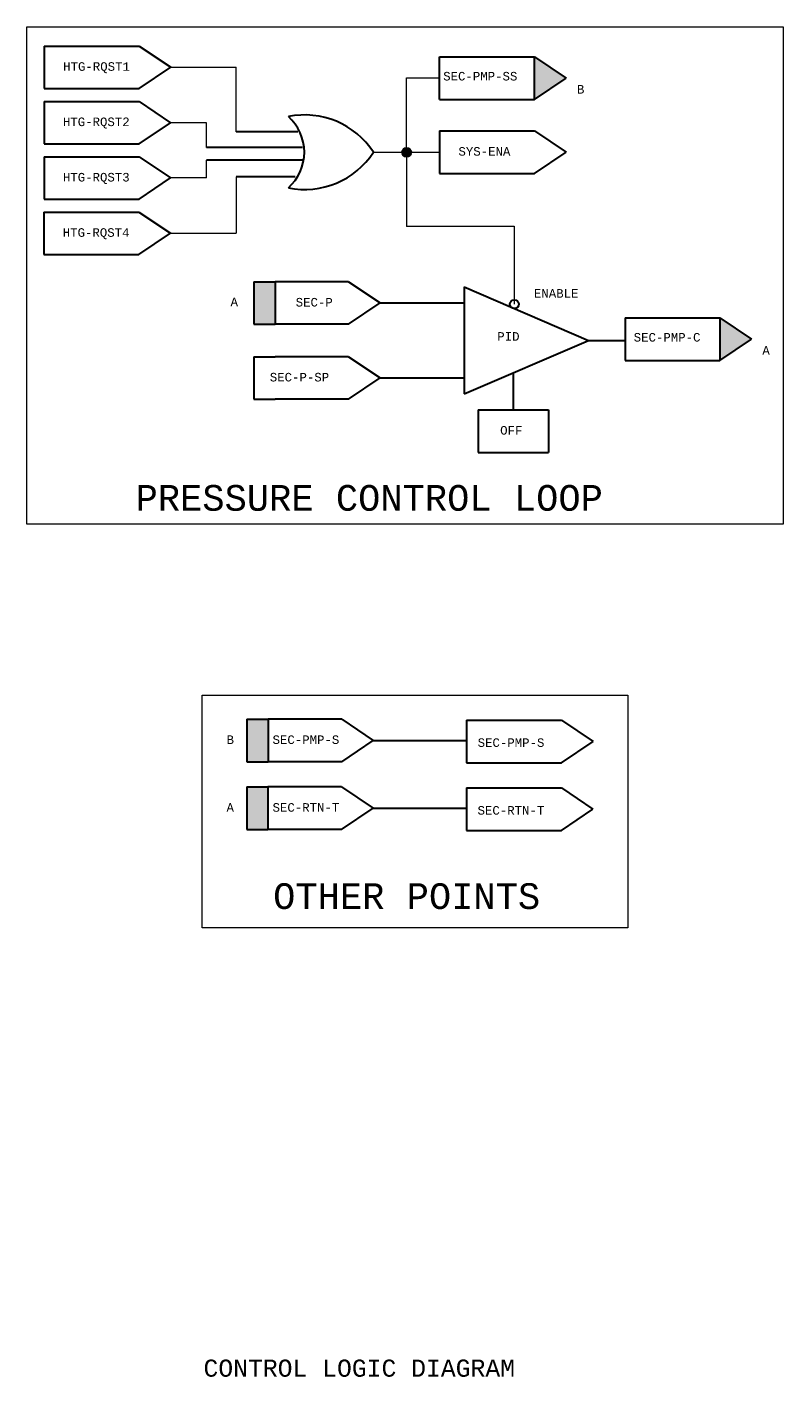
# Model space of a CAD drawing. Header units: inches. Extents: x 11.8 to 32.2, y 0.5 to 16.2.
import ezdxf
from ezdxf.enums import TextEntityAlignment as Align

# ---------------------------------------------------------------- set-up
doc = ezdxf.new("R2010")
doc.units = ezdxf.units.IN
doc.header["$MEASUREMENT"] = 0
for name, color, linetype, lineweight in [('M-ANNO-SYMB', 6, 'Continuous', 30), ('M-ANNO-TEXT', 2, 'Continuous', 30), ('M-DIAG-GRPH', 6, 'Continuous', 13)]:
    doc.layers.add(name, color=color, linetype=linetype, lineweight=lineweight)
doc.styles.add('CONTROLTXT', font='monotxt.shx')

msp = doc.modelspace()

# ---------------------------------------------------------------- hatches: boundary and pattern name
at = {"layer": 'M-ANNO-SYMB', "extrusion": (0, 0, -1)}
msp.add_hatch(color=256, dxfattribs=at).paths.add_polyline_path([(-17.723, 15.399), (-18.092, 15.647), (-17.723, 15.895)], flags=16)
at = {"layer": 'M-ANNO-SYMB'}
for points in [[(16.281, 14.783, 1), (16.178, 14.783, 1)], [(14.447, 12.777), (14.447, 13.273), (14.695, 13.273), (14.695, 12.777)], [(19.886, 12.354), (19.886, 12.851), (20.256, 12.603)], [(14.365, 7.675), (14.365, 8.171), (14.614, 8.171), (14.614, 7.675)], [(14.365, 6.885), (14.365, 7.381), (14.613, 7.381), (14.613, 6.885)]]:
    msp.add_hatch(color=256, dxfattribs=at).paths.add_polyline_path(points, flags=16)

# ---------------------------------------------------------------- linework, layer by layer
for p, q in [((12.003, 16.022), (13.11, 16.022)), ((12.003, 16.022), (12.003, 15.526)), ((13.11, 16.022), (13.48, 15.774)), ((13.11, 15.526), (13.48, 15.774)), ((16.616, 15.399), (16.616, 15.895)), ((16.616, 15.895), (17.723, 15.895)), ((17.723, 15.895), (18.092, 15.647)), ((17.723, 15.399), (17.723, 15.895)), ((17.723, 15.399), (18.092, 15.647)), ((12.003, 15.526), (13.11, 15.526)), ((12.001, 15.376), (12.001, 14.88)), ((12.001, 15.376), (13.108, 15.376)), ((13.108, 15.376), (13.477, 15.128)), ((16.616, 15.399), (17.723, 15.399)), ((13.108, 14.88), (13.477, 15.128)), ((14.962, 15.021), (14.241, 15.021)), ((16.616, 15.032), (17.723, 15.032)), ((16.616, 15.032), (16.616, 14.535)), ((17.723, 15.032), (18.092, 14.783)), ((12.001, 14.88), (13.108, 14.88)), ((15.015, 14.839), (13.895, 14.839)), ((12.001, 14.731), (12.001, 14.235)), ((12.001, 14.731), (13.108, 14.731)), ((13.108, 14.731), (13.477, 14.483)), ((15.019, 14.692), (13.895, 14.692)), ((17.723, 14.535), (18.092, 14.783)), ((14.931, 14.497), (14.241, 14.497)), ((16.616, 14.535), (17.723, 14.535)), ((13.108, 14.235), (13.477, 14.483)), ((12.001, 14.235), (13.108, 14.235)), ((11.999, 14.086), (11.999, 13.589)), ((11.999, 14.086), (13.106, 14.086)), ((13.106, 14.086), (13.475, 13.838)), ((13.106, 13.589), (13.475, 13.838)), ((11.999, 13.589), (13.106, 13.589)), ((14.447, 13.273), (14.447, 12.777)), ((14.447, 13.273), (14.695, 13.273)), ((15.554, 13.273), (14.695, 13.273)), ((14.695, 13.273), (14.695, 12.777)), ((15.554, 13.273), (15.923, 13.025)), ((16.9, 13.212), (16.9, 11.964)), ((16.9, 13.212), (18.352, 12.588)), ((15.554, 12.777), (15.923, 13.025)), ((15.923, 13.025), (16.9, 13.025)), ((14.447, 12.777), (14.695, 12.777)), ((15.554, 12.777), (14.695, 12.777)), ((18.779, 12.851), (19.886, 12.851)), ((18.779, 12.851), (18.779, 12.354)), ((19.886, 12.851), (20.256, 12.603)), ((19.886, 12.851), (19.886, 12.354)), ((19.886, 12.354), (20.256, 12.603)), ((16.9, 11.964), (18.352, 12.588)), ((18.352, 12.588), (18.779, 12.588)), ((14.447, 12.399), (14.695, 12.399)), ((14.447, 12.399), (14.447, 11.903)), ((15.554, 12.399), (14.695, 12.399)), ((15.554, 12.399), (15.923, 12.151)), ((18.779, 12.354), (19.886, 12.354)), ((15.554, 11.903), (15.923, 12.151)), ((15.923, 12.151), (16.9, 12.151)), ((17.472, 12.21), (17.472, 11.779)), ((14.447, 11.903), (14.695, 11.903)), ((15.554, 11.903), (14.695, 11.903)), ((17.065, 11.779), (17.884, 11.779)), ((17.065, 11.779), (17.065, 11.282)), ((17.884, 11.779), (17.884, 11.282)), ((17.065, 11.282), (17.884, 11.282)), ((14.365, 8.171), (14.365, 7.675)), ((14.365, 8.171), (14.614, 8.171)), ((14.614, 8.171), (14.614, 7.675)), ((15.473, 8.171), (14.614, 8.171)), ((15.473, 8.171), (15.842, 7.923)), ((16.929, 8.159), (16.929, 7.663)), ((16.929, 8.159), (18.037, 8.159)), ((18.037, 8.159), (18.406, 7.911)), ((15.473, 7.675), (15.842, 7.923)), ((15.842, 7.923), (16.929, 7.923)), ((18.037, 7.663), (18.406, 7.911)), ((14.365, 7.675), (14.614, 7.675)), ((15.473, 7.675), (14.614, 7.675)), ((16.929, 7.663), (18.037, 7.663)), ((14.365, 7.381), (14.365, 6.885)), ((14.365, 7.381), (14.613, 7.381)), ((14.613, 7.381), (14.613, 6.885)), ((15.472, 7.381), (14.613, 7.381)), ((15.472, 7.381), (15.841, 7.133)), ((16.929, 7.369), (16.929, 6.873)), ((16.929, 7.369), (18.036, 7.369)), ((18.036, 7.369), (18.405, 7.121)), ((15.472, 6.885), (15.841, 7.133)), ((15.841, 7.133), (16.929, 7.133)), ((18.036, 6.873), (18.405, 7.121)), ((14.365, 6.885), (14.613, 6.885)), ((15.472, 6.885), (14.613, 6.885)), ((16.929, 6.873), (18.036, 6.873))]:
    msp.add_line(p, q, dxfattribs=at)
for centre in [(16.23, 14.783), (17.487, 13.011)]:
    msp.add_circle(centre, 0.0518, dxfattribs=at)
for centre, radius, start, end in [((15.043, 14.263), 0.955, 33.025, 101.623), ((14.482, 14.783), 0.555, 311.5983, 48.4017), ((15.043, 15.304), 0.955, 258.377, 326.975)]:
    msp.add_arc(centre, radius, start, end, dxfattribs=at)
at = {"layer": 'M-DIAG-GRPH'}
for p, q in [((13.48, 15.774), (14.241, 15.774)), ((14.241, 15.021), (14.241, 15.774)), ((16.23, 14.783), (16.23, 15.651)), ((16.616, 15.647), (16.23, 15.647)), ((13.895, 15.128), (13.477, 15.128)), ((13.895, 14.839), (13.895, 15.128)), ((13.895, 14.483), (13.895, 14.692)), ((15.843, 14.783), (16.616, 14.783)), ((16.23, 14.783), (16.23, 13.916)), ((14.241, 14.497), (14.241, 13.838)), ((13.895, 14.483), (13.475, 14.483)), ((16.23, 13.92), (17.487, 13.92)), ((17.487, 13.92), (17.487, 13.011)), ((13.475, 13.838), (14.241, 13.838)), ((13.846, 8.45), (18.813, 8.45)), ((13.846, 5.738), (13.846, 8.45)), ((18.813, 8.45), (18.813, 5.738)), ((18.813, 5.738), (13.846, 5.738))]:
    msp.add_line(p, q, dxfattribs=at)
msp.add_3dface([(11.801, 16.244), (20.622, 16.244), (20.622, 10.447), (11.801, 10.447)], dxfattribs=at)

# ---------------------------------------------------------------- texts
at = {"layer": 'M-ANNO-TEXT', "linetype": 'Continuous', "style": 'CONTROLTXT'}
msp.add_text('CONTROL LOGIC DIAGRAM', height=0.2, dxfattribs=at).set_placement((15.678, 0.503), align=Align.CENTER)
at = {"layer": 'M-ANNO-TEXT', "style": 'CONTROLTXT'}
for s, insert, char_height, width, attachment_point in [('HTG-RQST1', (12.223, 15.833), 0.1, 0.3441, 1), ('SEC-PMP-SS', (16.657, 15.72), 0.1, 0.3441, 1), ('B', (18.218, 15.567), 0.1, 0.1309, 1), ('HTG-RQST2', (12.22, 15.188), 0.1, 0.3441, 1), ('SYS-ENA', (16.835, 14.843), 0.1, 0.3441, 1), ('HTG-RQST3', (12.22, 14.542), 0.1, 0.3441, 1), ('HTG-RQST4', (12.218, 13.897), 0.1, 0.3441, 1), ('A', (14.176, 13.088), 0.1, 0.13092, 1), ('SEC-P', (14.936, 13.084), 0.1, 0.3441, 1), ('ENABLE', (17.716, 13.187), 0.1, 0.3441, 1), ('PID', (17.288, 12.685), 0.1, 0.22838, 1), ('SEC-PMP-C', (18.88, 12.675), 0.1, 0.3441, 1), ('A', (20.381, 12.522), 0.1, 0.13092, 1), ('SEC-P-SP', (14.634, 12.21), 0.1, 0.3441, 1), ('OFF', (17.322, 11.59), 0.1, 0.3441, 1), ('PRESSURE CONTROL LOOP', (13.068, 10.902), 0.3, 6.20275, 1), ('B', (14.13, 7.982), 0.1, 0.1309, 1), ('SEC-PMP-S', (14.666, 7.982), 0.1, 0.3441, 1), ('SEC-PMP-S', (17.059, 7.948), 0.1, 0.3441, 1), ('A', (14.129, 7.192), 0.1, 0.1309, 1), ('SEC-RTN-T', (14.666, 7.192), 0.1, 0.3441, 1), ('SEC-RTN-T', (17.058, 7.158), 0.1, 0.3441, 1), ('OTHER POINTS', (16.231, 6.258), 0.3, 4.09529, 2)]:
    msp.add_mtext(s, dxfattribs=dict(at, insert=insert, char_height=char_height, width=width, attachment_point=attachment_point))

doc.saveas('drawing.dxf')
